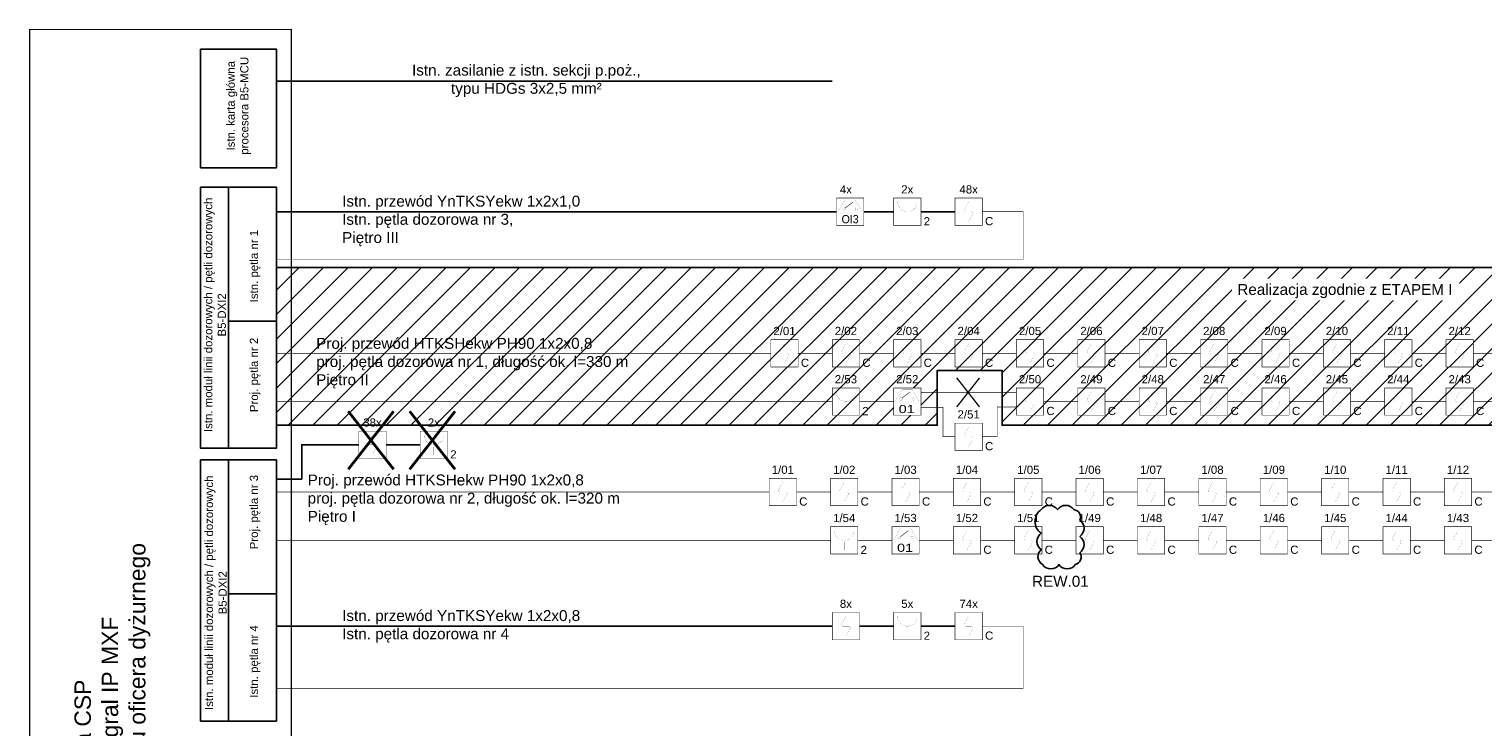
# Model space of a CAD drawing. Header units: millimetres. Extents: x 4005 to 9827, y 3530 to 6829.
# Tile 2 of 5: x 4005 to 6669, y 5543 to 6822. Entities that reach past the tile are written whole.
import ezdxf
from ezdxf.enums import TextEntityAlignment as Align

# ---------------------------------------------------------------- set-up
doc = ezdxf.new("R2010")
doc.units = ezdxf.units.MM
doc.set_wipeout_variables(frame=1)
for name, color, linetype in [('_IE_REW01', 30, 'Continuous'), ('_IE_SAP_elementy', 1, 'Continuous'), ('_IE_SSP istniejace', 251, 'Continuous'), ('_IE_YnTKSYewk 1x2x08', 240, 'Continuous'), ('_IT_YnTKSYewk 1x2x08', 240, 'Continuous'), ('POLON ALFA', 150, 'Continuous'), ('SAP_elementy', 1, 'Continuous'), ('SchSec_adres_wejscia', 4, 'Continuous')]:
    doc.layers.add(name, color=color, linetype=linetype)
doc.styles.add('ARIAL', font='txt')
doc.styles.get("Standard").update_dxf_attribs({"font": 'arial.ttf'})

# ---------------------------------------------------------------- blocks, each defined once
blk = doc.blocks.new('*U107')
blk.add_wipeout([(-12.5, -12.5), (-12.5, 12.5), (12.5, 12.5), (12.5, -12.5)])
at = {"const_width": 0.5}
blk.add_lwpolyline([(-12.5, -12.5), (-12.5, 12.5), (12.5, 12.5), (12.5, -12.5)], close=True, dxfattribs=at)
at = {"const_width": 0.1}
blk.add_lwpolyline([(0, 9), (-3.8, 2.2, 0.572988), (-2.5, 0), (2.5, 0, -0.572988), (3.8, -2.2), (0, -9)], format="xyb", dxfattribs=at)
at = {"insert": (15, -12.5), "char_height": 7.5, "attachment_point": 7}
blk.add_mtext_dynamic_manual_height_columns('\\pxql;{\\fArial|b0|i0|c238|p34;C}', width=19.244, gutter_width=10, heights=[0], dxfattribs=at)
blk = doc.blocks.new('*U161')
blk.add_wipeout([(-12.5, -12.5), (-12.5, 12.5), (12.5, 12.5), (12.5, -12.5)])
at = {"const_width": 0.5}
blk.add_lwpolyline([(-12.5, -12.5), (-12.5, 12.5), (12.5, 12.5), (12.5, -12.5)], close=True, dxfattribs=at)
at = {"const_width": 0.1}
blk.add_lwpolyline([(0, 9), (-3.8, 2.2, 0.572988), (-2.5, 0), (2.5, 0, -0.572988), (3.8, -2.2), (0, -9)], format="xyb", dxfattribs=at)
at = {"insert": (15, -12.5), "char_height": 7.5, "attachment_point": 7}
blk.add_mtext_dynamic_manual_height_columns('\\pxql;{\\fArial|b0|i0|c238|p34;C}', width=19.244, gutter_width=10, heights=[0], dxfattribs=at)
blk = doc.blocks.new('*U163')
blk.add_wipeout([(-12.5, -12.5), (-12.5, 12.5), (12.5, 12.5), (12.5, -12.5)])
at = {"const_width": 0.5}
blk.add_lwpolyline([(-12.5, -12.5), (-12.5, 12.5), (12.5, 12.5), (12.5, -12.5)], close=True, dxfattribs=at)
at = {"const_width": 0.1}
blk.add_lwpolyline([(0, 9), (-3.8, 2.2, 0.572988), (-2.5, 0), (2.5, 0, -0.572988), (3.8, -2.2), (0, -9)], format="xyb", dxfattribs=at)
at = {"insert": (15, -12.5), "char_height": 7.5, "attachment_point": 7}
blk.add_mtext_dynamic_manual_height_columns('\\pxql;{\\fArial|b0|i0|c238|p34;C}', width=19.244, gutter_width=10, heights=[0], dxfattribs=at)
blk = doc.blocks.new('*U165')
blk.add_wipeout([(-12.5, -12.5), (-12.5, 12.5), (12.5, 12.5), (12.5, -12.5)])
at = {"const_width": 0.5}
blk.add_lwpolyline([(-12.5, -12.5), (-12.5, 12.5), (12.5, 12.5), (12.5, -12.5)], close=True, dxfattribs=at)
at = {"const_width": 0.1}
blk.add_lwpolyline([(0, 9), (-3.8, 2.2, 0.572988), (-2.5, 0), (2.5, 0, -0.572988), (3.8, -2.2), (0, -9)], format="xyb", dxfattribs=at)
at = {"insert": (15, -12.5), "char_height": 7.5, "attachment_point": 7}
blk.add_mtext_dynamic_manual_height_columns('\\pxql;{\\fArial|b0|i0|c238|p34;C}', width=19.244, gutter_width=10, heights=[0], dxfattribs=at)
blk = doc.blocks.new('*U167')
blk.add_wipeout([(-12.5, -12.5), (-12.5, 12.5), (12.5, 12.5), (12.5, -12.5)])
at = {"const_width": 0.5}
blk.add_lwpolyline([(-12.5, -12.5), (-12.5, 12.5), (12.5, 12.5), (12.5, -12.5)], close=True, dxfattribs=at)
at = {"const_width": 0.1}
blk.add_lwpolyline([(0, 9), (-3.8, 2.2, 0.572988), (-2.5, 0), (2.5, 0, -0.572988), (3.8, -2.2), (0, -9)], format="xyb", dxfattribs=at)
at = {"insert": (15, -12.5), "char_height": 7.5, "attachment_point": 7}
blk.add_mtext_dynamic_manual_height_columns('\\pxql;{\\fArial|b0|i0|c238|p34;C}', width=19.244, gutter_width=10, heights=[0], dxfattribs=at)
blk = doc.blocks.new('*U169')
blk.add_wipeout([(-12.5, -12.5), (-12.5, 12.5), (12.5, 12.5), (12.5, -12.5)])
at = {"const_width": 0.5}
blk.add_lwpolyline([(-12.5, -12.5), (-12.5, 12.5), (12.5, 12.5), (12.5, -12.5)], close=True, dxfattribs=at)
at = {"const_width": 0.1}
blk.add_lwpolyline([(0, 9), (-3.8, 2.2, 0.572988), (-2.5, 0), (2.5, 0, -0.572988), (3.8, -2.2), (0, -9)], format="xyb", dxfattribs=at)
at = {"insert": (15, -12.5), "char_height": 7.5, "attachment_point": 7}
blk.add_mtext_dynamic_manual_height_columns('\\pxql;{\\fArial|b0|i0|c238|p34;C}', width=19.244, gutter_width=10, heights=[0], dxfattribs=at)
blk = doc.blocks.new('*U171')
blk.add_wipeout([(-12.5, -12.5), (-12.5, 12.5), (12.5, 12.5), (12.5, -12.5)])
at = {"const_width": 0.5}
blk.add_lwpolyline([(-12.5, -12.5), (-12.5, 12.5), (12.5, 12.5), (12.5, -12.5)], close=True, dxfattribs=at)
at = {"const_width": 0.1}
blk.add_lwpolyline([(0, 9), (-3.8, 2.2, 0.572988), (-2.5, 0), (2.5, 0, -0.572988), (3.8, -2.2), (0, -9)], format="xyb", dxfattribs=at)
at = {"insert": (15, -12.5), "char_height": 7.5, "attachment_point": 7}
blk.add_mtext_dynamic_manual_height_columns('\\pxql;{\\fArial|b0|i0|c238|p34;C}', width=19.244, gutter_width=10, heights=[0], dxfattribs=at)
blk = doc.blocks.new('*U173')
blk.add_wipeout([(-12.5, -12.5), (-12.5, 12.5), (12.5, 12.5), (12.5, -12.5)])
at = {"const_width": 0.5}
blk.add_lwpolyline([(-12.5, -12.5), (-12.5, 12.5), (12.5, 12.5), (12.5, -12.5)], close=True, dxfattribs=at)
at = {"const_width": 0.1}
blk.add_lwpolyline([(0, 9), (-3.8, 2.2, 0.572988), (-2.5, 0), (2.5, 0, -0.572988), (3.8, -2.2), (0, -9)], format="xyb", dxfattribs=at)
at = {"insert": (15, -12.5), "char_height": 7.5, "attachment_point": 7}
blk.add_mtext_dynamic_manual_height_columns('\\pxql;{\\fArial|b0|i0|c238|p34;C}', width=19.244, gutter_width=10, heights=[0], dxfattribs=at)
blk = doc.blocks.new('*U175')
blk.add_wipeout([(-12.5, -12.5), (-12.5, 12.5), (12.5, 12.5), (12.5, -12.5)])
at = {"const_width": 0.5}
blk.add_lwpolyline([(-12.5, -12.5), (-12.5, 12.5), (12.5, 12.5), (12.5, -12.5)], close=True, dxfattribs=at)
at = {"const_width": 0.1}
blk.add_lwpolyline([(0, 9), (-3.8, 2.2, 0.572988), (-2.5, 0), (2.5, 0, -0.572988), (3.8, -2.2), (0, -9)], format="xyb", dxfattribs=at)
at = {"insert": (15, -12.5), "char_height": 7.5, "attachment_point": 7}
blk.add_mtext_dynamic_manual_height_columns('\\pxql;{\\fArial|b0|i0|c238|p34;C}', width=19.244, gutter_width=10, heights=[0], dxfattribs=at)
blk = doc.blocks.new('*U177')
blk.add_wipeout([(-12.5, -12.5), (-12.5, 12.5), (12.5, 12.5), (12.5, -12.5)])
at = {"const_width": 0.5}
blk.add_lwpolyline([(-12.5, -12.5), (-12.5, 12.5), (12.5, 12.5), (12.5, -12.5)], close=True, dxfattribs=at)
at = {"const_width": 0.1}
blk.add_lwpolyline([(0, 9), (-3.8, 2.2, 0.572988), (-2.5, 0), (2.5, 0, -0.572988), (3.8, -2.2), (0, -9)], format="xyb", dxfattribs=at)
at = {"insert": (15, -12.5), "char_height": 7.5, "attachment_point": 7}
blk.add_mtext_dynamic_manual_height_columns('\\pxql;{\\fArial|b0|i0|c238|p34;C}', width=19.244, gutter_width=10, heights=[0], dxfattribs=at)
blk = doc.blocks.new('*U182')
blk.add_wipeout([(-25, -25), (-25, 25), (25, 25), (25, -25)])
at = {"const_width": 1}
blk.add_lwpolyline([(-25, -25), (-25, 25), (25, 25), (25, -25)], close=True, dxfattribs=at)
at = {"const_width": 0.2}
blk.add_lwpolyline([(-18, 18), (-18, 18, 0.414214), (0, 0), (0, 0), (0, -18), (0, 0), (0, 0, 0.414214), (18, 18), (18, 18)], format="xyb", dxfattribs=at)
at = {"insert": (30, -25), "char_height": 15, "attachment_point": 7}
blk.add_mtext_dynamic_manual_height_columns('\\pxql;2', width=19.244, gutter_width=10, heights=[0], dxfattribs=at)
at = {"layer": 'SchSec_adres_wejscia', "flags": 8}
blk.add_attdef('WEJ_1', text='', height=16, dxfattribs=at).set_placement((0, 29), align=Align.CENTER)
blk = doc.blocks.new('*U179')
at = {"color": 6}
blk.add_wipeout([(-25, -25), (-25, 25), (25, 25), (25, -25)], dxfattribs=at)
for points, const_width in [([(-25, -25), (-25, 25), (25, 25), (25, -25)], 1), ([(-22, 0), (-9.3, 22), (9.3, 22), (22, 0)], 0.22)]:
    blk.add_lwpolyline(points, close=True, dxfattribs=dict(at, const_width=const_width))
at = {"color": 6, "const_width": 0.2}
for points in [[(-14.2, 5), (-14.2, 5, -0.414214), (-11.7, 7.5), (-11.7, 7.5, -0.414214), (-9.2, 5), (-9.2, 5, -0.414214), (-11.7, 2.5), (-11.7, 2.5, -0.414214)], [(14.2, 5), (14.2, 5, 0.414214), (11.7, 7.5), (11.7, 7.5, 0.414214), (9.2, 5), (9.2, 5, 0.414214), (11.7, 2.5), (11.7, 2.5, 0.414214)]]:
    blk.add_lwpolyline(points, format="xyb", close=True, dxfattribs=at)
at = {"color": 6, "const_width": 1}
blk.add_lwpolyline([(-9.7, 6.5), (5.1, 17.5)], dxfattribs=at)
at = {"color": 6, "style": 'ARIAL', "width": 1.258108}
blk.add_text('01', height=15, dxfattribs=at).set_placement((-15.6, -21.2), (13.7, -21.2), align=Align.FIT)

msp = doc.modelspace()

# ---------------------------------------------------------------- linework, layer by layer
at = {"color": 1, "const_width": 2.5}
for points in [[(5704.9, 6182.9), (5746.6, 6129.7)], [(5746.6, 6182.9), (5704.9, 6129.7)]]:
    msp.add_lwpolyline(points, dxfattribs=at)
at = {"layer": '_IE_SSP istniejace'}
for p, q in [((5484.5, 6487.5), (4458, 6487.5)), ((5476.7, 5727.8), (4458, 5727.8))]:
    msp.add_line(p, q, dxfattribs=at)
at = {"layer": '_IE_SSP istniejace', "const_width": 2}
msp.add_lwpolyline([(4485.2, 6821.3), (4005.6, 6821.3), (4005.6, 3888.8), (4485.2, 3888.8)], close=True, dxfattribs=at)
at = {"layer": '_IE_SSP istniejace'}
for points in [[(4318.9, 6785.6), (4458, 6785.6), (4458, 6568), (4318.9, 6568)], [(4318.9, 6532.3), (4458, 6532.3), (4458, 6053.8), (4318.9, 6053.8)], [(4318.9, 6032.4), (4458, 6032.4), (4458, 5553.8), (4318.9, 5553.8)]]:
    msp.add_lwpolyline(points, close=True, dxfattribs=at)
for points in [[(4458, 6726.8), (4458, 6726.8), (5476.7, 6726.8)], [(4370.4, 6053.8), (4370.4, 6532.3)], [(4370.4, 6286.9), (4458, 6286.9)], [(4370.4, 5553.8), (4370.4, 6032.4)], [(4370.4, 5786.9), (4458, 5786.9)], [(4370.4, 5553.8), (4458, 5553.8)]]:
    msp.add_lwpolyline(points, dxfattribs=at)
at = {"layer": '_IE_SSP istniejace', "const_width": 1}
for points in [[(5364.2, 6227.9), (4458, 6227.9)], [(5476.7, 6139.5), (4458, 6139.5)]]:
    msp.add_lwpolyline(points, dxfattribs=at)
at = {"layer": '_IT_YnTKSYewk 1x2x08', "const_width": 1}
for points in [[(5751.7, 6156.3), (5639.2, 6156.3)], [(5361.1, 5973.6), (4458, 5973.6)], [(5473.6, 5885.2), (4458, 5885.2)], [(5698.6, 5885.2), (5636.1, 5885.2)]]:
    msp.add_lwpolyline(points, dxfattribs=at)

# ---------------------------------------------------------------- texts
at = {"layer": '_IE_REW01', "insert": (5842.8, 5820.1), "char_height": 20, "width": 190.597, "attachment_point": 1}
msp.add_mtext('REW.01', dxfattribs=at)
at = {"layer": '_IE_SAP_elementy', "insert": (4409.2, 5737.4), "char_height": 15, "width": 393.492, "attachment_point": 1, "rotation": 90}
msp.add_mtext('\\pxi8.75591;Proj. pętla nr 3', dxfattribs=at)
at = {"layer": '_IE_SSP istniejace', "char_height": 15, "attachment_point": 1, "rotation": 90}
for s, insert, width in [('\\pxqc;Istn. karta główna \\Pprocesora B5-MCU', (4366.6, 6564), 235.414), ('\\pxi8.75591;Istn. pętla nr 1', (4409.2, 6190.1), 432.242), ('\\pxi8.664505;Proj. pętla nr 2', (4409.2, 5990.2), 393.492), ('\\pxi8.664505;Istn. pętla nr 4', (4409.2, 5466.7), 393.492)]:
    msp.add_mtext(s, dxfattribs=dict(at, insert=insert, width=width))
at = {"layer": '_IE_SSP istniejace', "attachment_point": 1}
for s, insert, char_height, width in [('\\pxqc;Istn. zasilanie z istn. sekcji p.poż.,\\Ptypu HDGs 3x2,5 mm²', (4555.5, 6757), 20, 721.116), ('\\pxqc;4x', (5476.7, 6535.9), 15, 50), ('\\pxqc;2x', (5589.2, 6535.9), 15, 50), ('\\pxqc;48x', (5701.7, 6535.9), 15, 50), ('Istn. przewód YnTKSYekw 1x2x1,0\\PIstn. pętla dozorowa nr 3,\\PPiętro III', (4578.4, 6516.9), 20, 665.218), ('Proj. przewód HTKSHekw PH90 1x2x0,8\\Pproj. pętla dozorowa nr 1, długość ok. l=330 m\\PPiętro II', (4530.8, 6256.2), 20, 665.218), ('\\pxqc;38x', (4609, 6108.6), 15, 50), ('\\pxqc;2x', (4721.5, 6108.6), 15, 50), ('Istn. przewód YnTKSYekw 1x2x0,8\\PIstn. pętla dozorowa nr 4', (4578.4, 5757.2), 20, 665.218), ('\\pxqc;8x', (5476.7, 5776.3), 15, 50), ('\\pxqc;5x', (5589.2, 5776.3), 15, 50), ('\\pxqc;74x', (5701.7, 5776.3), 15, 50)]:
    msp.add_mtext(s, dxfattribs=dict(at, insert=insert, char_height=char_height, width=width))
at = {"layer": '_IE_SSP istniejace', "attachment_point": 1, "rotation": 90}
for s, width, gutter_width, heights, insert, char_height in [('\\pxqc;Istn. moduł linii dozorowych / pętli dozorowych B5-DXI2', 432.242, 15, [0], (4325.4, 6082.3), 15), ('\\pxqc;Istn. moduł linii dozorowych / pętli dozorowych\\PB5-DXI2', 432.242, 15, [0], (4326.8, 5572.9), 15), ('\\pxqc;Istniejąca centrala CSP\\P{\\fHelvetica|b0|i0|c238|p32; Schrack – Seconet Integral IP MXF\\H1.128205x;\\P}zlokalizowana w pomieszczeniu oficera dyżurnego', 2818.442, 12.5, [257.8], (4087.8, 4002.8), 30)]:
    msp.add_mtext_dynamic_manual_height_columns(s, width=width, gutter_width=gutter_width, heights=heights, dxfattribs=dict(at, insert=insert, char_height=char_height))
at = {"layer": '_IE_SSP istniejace', "color": 30, "char_height": 15, "width": 50, "attachment_point": 1}
for s, insert in [('\\pxqc;2/01', (5364.2, 6276.4)), ('\\pxqc;2/02', (5476.7, 6276.4)), ('\\pxqc;2/03', (5589.2, 6276.4)), ('\\pxqc;2/04', (5701.7, 6276.4)), ('\\pxqc;2/05', (5814.2, 6276.4)), ('\\pxqc;2/06', (5926.7, 6276.4)), ('\\pxqc;2/07', (6039.2, 6276.4)), ('\\pxqc;2/08', (6151.7, 6276.4)), ('\\pxqc;2/09', (6264.2, 6276.4)), ('\\pxqc;2/10', (6376.7, 6276.4)), ('\\pxqc;2/11', (6489.2, 6276.4)), ('\\pxqc;2/12', (6601.7, 6276.4)), ('\\pxqc;2/51', (5701.7, 6123.5))]:
    msp.add_mtext(s, dxfattribs=dict(at, insert=insert))
at = {"layer": '_IE_YnTKSYewk 1x2x08', "insert": (4515.2, 6005.8), "char_height": 20, "width": 665.218, "attachment_point": 1}
msp.add_mtext('Proj. przewód HTKSHekw PH90 1x2x0,8\\Pproj. pętla dozorowa nr 2, długość ok. l=320 m\\PPiętro I', dxfattribs=at)
at = {"layer": 'POLON ALFA', "color": 30, "char_height": 15, "width": 50, "attachment_point": 1}
for s, insert in [('\\pxqc;1/01', (5361.1, 6022)), ('\\pxqc;1/02', (5473.6, 6022)), ('\\pxqc;1/03', (5586.1, 6022)), ('\\pxqc;1/04', (5698.6, 6022)), ('\\pxqc;1/05', (5811.1, 6022)), ('\\pxqc;1/06', (5923.6, 6022)), ('\\pxqc;1/07', (6036.1, 6022)), ('\\pxqc;1/08', (6148.6, 6022)), ('\\pxqc;1/09', (6261.1, 6022)), ('\\pxqc;1/10', (6373.6, 6022)), ('\\pxqc;1/11', (6486.1, 6022)), ('\\pxqc;1/12', (6598.6, 6022))]:
    msp.add_mtext(s, dxfattribs=dict(at, insert=insert))

# ---------------------------------------------------------------- next in the draw order: block references
at = {"layer": '_IE_SAP_elementy', "xscale": 2, "yscale": 2, "zscale": 2}
for name, p in [('*U177', (5726.7, 6075)), ('*U107', (5386.1, 5973.6))]:
    msp.add_blockref(name, p, dxfattribs=at)
at = {"layer": '_IE_SAP_elementy', "color": 6}
msp.add_blockref('*U179', (5611.1, 5885.2), dxfattribs=at)
at = {"layer": '_IE_SSP istniejace', "xscale": 2, "yscale": 2, "zscale": 2}
msp.add_blockref('*U107', (5389.2, 6227.9), dxfattribs=at)
at = {"layer": '_IE_SSP istniejace'}
msp.add_blockref('*U182', (5501.7, 6139.5), dxfattribs=at)
at = {"layer": 'SAP_elementy'}
msp.add_blockref('*U182', (5498.6, 5885.2), dxfattribs=at)

# ---------------------------------------------------------------- next in the draw order: wipeouts: each hides what was drawn before it
for points in [[(5701.7, 6462.5), (5701.7, 6512.5), (5751.7, 6512.5), (5751.7, 6462.5)], [(4721.5, 6035.2), (4721.5, 6085.2), (4771.5, 6085.2), (4771.5, 6035.2)], [(5701.7, 5702.8), (5701.7, 5752.8), (5751.7, 5752.8), (5751.7, 5702.8)]]:
    msp.add_wipeout(points).dxf.layer = '_IE_SSP istniejace'

# ---------------------------------------------------------------- next in the draw order: linework, layer by layer
at = {"color": 1, "const_width": 5}
for points in [[(4702.1, 6121.7), (4785.3, 6015.3)], [(4785.3, 6121.7), (4702.1, 6015.3)]]:
    msp.add_lwpolyline(points, dxfattribs=at)
at = {"layer": '_IE_SSP istniejace'}
for p, q in [((5701.7, 6487.5), (5639.2, 6487.5)), ((4721.5, 6060.2), (4659, 6060.2)), ((5701.7, 5727.8), (5639.2, 5727.8))]:
    msp.add_line(p, q, dxfattribs=at)
at = {"layer": '_IE_SSP istniejace', "const_width": 1}
for points in [[(5701.7, 6462.5), (5701.7, 6512.5), (5751.7, 6512.5), (5751.7, 6462.5)], [(4721.5, 6035.2), (4721.5, 6085.2), (4771.5, 6085.2), (4771.5, 6035.2)], [(5701.7, 5702.8), (5701.7, 5752.8), (5751.7, 5752.8), (5751.7, 5702.8)]]:
    msp.add_lwpolyline(points, close=True, dxfattribs=at)
at = {"layer": '_IE_SSP istniejace', "const_width": 0.2}
for points in [[(5726.7, 6505.5), (5719.1, 6492, 0.572988), (5721.7, 6487.5), (5731.6, 6487.5, -0.572988), (5734.2, 6483), (5726.7, 6469.5)], [(4728.5, 6078.2), (4728.5, 6078.2, 0.414214), (4746.5, 6060.2), (4746.5, 6060.2), (4746.5, 6042.2), (4746.5, 6060.2), (4746.5, 6060.2, 0.414214), (4764.5, 6078.2), (4764.5, 6078.2)], [(5726.7, 5745.8), (5719.1, 5732.3, 0.572988), (5721.7, 5727.8), (5731.6, 5727.8, -0.572988), (5734.2, 5723.4), (5726.7, 5709.8)]]:
    msp.add_lwpolyline(points, format="xyb", dxfattribs=at)
at = {"layer": '_IE_SSP istniejace', "const_width": 1}
for points in [[(5476.7, 6227.9), (5414.2, 6227.9)], [(5589.2, 6139.5), (5526.7, 6139.5)]]:
    msp.add_lwpolyline(points, dxfattribs=at)
at = {"layer": '_IT_YnTKSYewk 1x2x08', "const_width": 1}
for points in [[(5473.6, 5973.6), (5411.1, 5973.6)], [(5586.1, 5885.2), (5523.6, 5885.2)]]:
    msp.add_lwpolyline(points, dxfattribs=at)

# ---------------------------------------------------------------- next in the draw order: texts
at = {"layer": '_IE_SSP istniejace', "char_height": 15, "attachment_point": 7}
for s, insert in [('\\pxql;{\\fArial|b0|i0|c238|p34;C}', (5756.7, 6462.5)), ('\\pxql;2', (4776.5, 6035.2)), ('\\pxql;{\\fArial|b0|i0|c238|p34;C}', (5756.7, 5702.8))]:
    msp.add_mtext_dynamic_manual_height_columns(s, width=19.244, gutter_width=10, heights=[0], dxfattribs=dict(at, insert=insert))

# ---------------------------------------------------------------- next in the draw order: block references
at = {"layer": '_IE_SAP_elementy', "xscale": 2, "yscale": 2, "zscale": 2}
msp.add_blockref('*U107', (5498.6, 5973.6), dxfattribs=at)
at = {"layer": '_IE_SSP istniejace', "xscale": 2, "yscale": 2, "zscale": 2}
msp.add_blockref('*U107', (5501.7, 6227.9), dxfattribs=at)

# ---------------------------------------------------------------- next in the draw order: wipeouts: each hides what was drawn before it
for points in [[(5589.2, 6462.5), (5589.2, 6512.5), (5639.2, 6512.5), (5639.2, 6462.5)], [(4609, 6035.2), (4609, 6085.2), (4659, 6085.2), (4659, 6035.2)], [(5589.2, 5702.8), (5589.2, 5752.8), (5639.2, 5752.8), (5639.2, 5702.8)]]:
    msp.add_wipeout(points).dxf.layer = '_IE_SSP istniejace'

# ---------------------------------------------------------------- next in the draw order: linework, layer by layer
at = {"color": 1, "const_width": 5}
for points in [[(4589.6, 6121.7), (4672.8, 6015.3)], [(4672.8, 6121.7), (4589.6, 6015.3)]]:
    msp.add_lwpolyline(points, dxfattribs=at)
at = {"layer": '_IE_SSP istniejace'}
for p, q in [((5589.2, 6487.5), (5526.7, 6487.5)), ((5589.2, 5727.8), (5526.7, 5727.8))]:
    msp.add_line(p, q, dxfattribs=at)
at = {"layer": '_IE_SSP istniejace', "const_width": 1}
for points in [[(5589.2, 6462.5), (5589.2, 6512.5), (5639.2, 6512.5), (5639.2, 6462.5)], [(4609, 6035.2), (4609, 6085.2), (4659, 6085.2), (4659, 6035.2)], [(5589.2, 5702.8), (5589.2, 5752.8), (5639.2, 5752.8), (5639.2, 5702.8)]]:
    msp.add_lwpolyline(points, close=True, dxfattribs=at)
at = {"layer": '_IE_SSP istniejace', "const_width": 0.2}
for points in [[(5596.2, 6505.5), (5596.2, 6505.5, 0.414214), (5614.2, 6487.5), (5614.2, 6487.5), (5614.2, 6469.5), (5614.2, 6487.5), (5614.2, 6487.5, 0.414214), (5632.2, 6505.5), (5632.2, 6505.5)], [(4634, 6078.2), (4626.4, 6064.6, 0.572988), (4629, 6060.2), (4638.9, 6060.2, -0.572988), (4641.6, 6055.7), (4634, 6042.2)], [(5596.2, 5745.8), (5596.2, 5745.8, 0.414214), (5614.2, 5727.8), (5614.2, 5727.8), (5614.2, 5709.8), (5614.2, 5727.8), (5614.2, 5727.8, 0.414214), (5632.2, 5745.8), (5632.2, 5745.8)]]:
    msp.add_lwpolyline(points, format="xyb", dxfattribs=at)
at = {"layer": '_IE_SSP istniejace', "const_width": 1}
for points in [[(5751.7, 6487.5), (5826.7, 6487.5), (5826.7, 6400), (4458, 6400)], [(5589.2, 6227.9), (5526.7, 6227.9)], [(5751.7, 5727.8), (5826.7, 5727.8), (5826.7, 5613.7), (4458, 5613.7)]]:
    msp.add_lwpolyline(points, dxfattribs=at)
at = {"layer": '_IE_SSP istniejace'}
msp.add_lwpolyline([(4609, 6060.2), (4504.3, 6060.2), (4504.3, 5997.5), (4458, 5997.5)], dxfattribs=at)
at = {"layer": '_IT_YnTKSYewk 1x2x08', "const_width": 1}
msp.add_lwpolyline([(5586.1, 5973.6), (5523.6, 5973.6)], dxfattribs=at)

# ---------------------------------------------------------------- next in the draw order: texts
at = {"layer": '_IE_SSP istniejace', "char_height": 15, "attachment_point": 7}
for insert in [(5644.2, 6462.5), (5644.2, 5702.8)]:
    msp.add_mtext_dynamic_manual_height_columns('\\pxql;2', width=19.244, gutter_width=10, heights=[0], dxfattribs=dict(at, insert=insert))
at = {"layer": '_IE_SSP istniejace', "color": 30, "insert": (5476.7, 6187.9), "char_height": 15, "width": 50, "attachment_point": 1}
msp.add_mtext('\\pxqc;2/53', dxfattribs=at)
at = {"layer": 'POLON ALFA', "color": 30, "insert": (5473.6, 5933.6), "char_height": 15, "width": 50, "attachment_point": 1}
msp.add_mtext('\\pxqc;1/54', dxfattribs=at)

# ---------------------------------------------------------------- next in the draw order: block references
at = {"layer": '_IE_SAP_elementy', "xscale": 2, "yscale": 2, "zscale": 2}
msp.add_blockref('*U107', (5611.1, 5973.6), dxfattribs=at)
at = {"layer": '_IE_SSP istniejace', "xscale": 2, "yscale": 2, "zscale": 2}
msp.add_blockref('*U107', (5614.2, 6227.9), dxfattribs=at)

# ---------------------------------------------------------------- next in the draw order: wipeouts: each hides what was drawn before it
for points in [[(5484.5, 6462.5), (5484.5, 6512.5), (5534.5, 6512.5), (5534.5, 6462.5)], [(5476.7, 5702.8), (5476.7, 5752.8), (5526.7, 5752.8), (5526.7, 5702.8)]]:
    msp.add_wipeout(points).dxf.layer = '_IE_SSP istniejace'

# ---------------------------------------------------------------- next in the draw order: linework, layer by layer
at = {"layer": '_IE_SSP istniejace'}
for points, const_width in [([(5484.5, 6462.5), (5484.5, 6512.5), (5534.5, 6512.5), (5534.5, 6462.5)], 1), ([(5487.5, 6487.5), (5500.2, 6509.5), (5518.8, 6509.5), (5531.5, 6487.5)], 0.22), ([(5476.7, 5702.8), (5476.7, 5752.8), (5526.7, 5752.8), (5526.7, 5702.8)], 1)]:
    msp.add_lwpolyline(points, close=True, dxfattribs=dict(at, const_width=const_width))
at = {"layer": '_IE_SSP istniejace', "const_width": 1}
for points in [[(5499.8, 6494), (5514.6, 6505)], [(5701.7, 6227.9), (5639.2, 6227.9)]]:
    msp.add_lwpolyline(points, dxfattribs=at)
at = {"layer": '_IE_SSP istniejace', "const_width": 0.2}
for points in [[(5495.3, 6492.5), (5495.3, 6492.5, -0.414214), (5497.8, 6495), (5497.8, 6495, -0.414214), (5500.3, 6492.5), (5500.3, 6492.5, -0.414214), (5497.8, 6490), (5497.8, 6490, -0.414214)], [(5523.7, 6492.5), (5523.7, 6492.5, 0.414214), (5521.2, 6495), (5521.2, 6495, 0.414214), (5518.7, 6492.5), (5518.7, 6492.5, 0.414214), (5521.2, 6490), (5521.2, 6490, 0.414214)]]:
    msp.add_lwpolyline(points, format="xyb", close=True, dxfattribs=at)
msp.add_lwpolyline([(5501.7, 5745.8), (5494.1, 5732.3, 0.572988), (5496.7, 5727.8), (5506.6, 5727.8, -0.572988), (5509.2, 5723.4), (5501.7, 5709.8)], format="xyb", dxfattribs=at)
at = {"layer": '_IT_YnTKSYewk 1x2x08', "const_width": 1}
msp.add_lwpolyline([(5698.6, 5973.6), (5636.1, 5973.6)], dxfattribs=at)

# ---------------------------------------------------------------- next in the draw order: texts
at = {"layer": '_IE_SSP istniejace', "style": 'ARIAL', "width": 0.926655}
msp.add_text('OI3', height=15, dxfattribs=at).set_placement((5493.8, 6466.3), (5525.1, 6466.3), align=Align.FIT)
at = {"layer": '_IE_SSP istniejace', "color": 30, "insert": (5589.2, 6187.9), "char_height": 15, "width": 50, "attachment_point": 1}
msp.add_mtext('\\pxqc;2/52', dxfattribs=at)
at = {"layer": 'POLON ALFA', "color": 30, "insert": (5586.1, 5933.6), "char_height": 15, "width": 50, "attachment_point": 1}
msp.add_mtext('\\pxqc;1/53', dxfattribs=at)

# ---------------------------------------------------------------- next in the draw order: block references
at = {"layer": '_IE_SAP_elementy', "xscale": 2, "yscale": 2, "zscale": 2}
msp.add_blockref('*U107', (5723.6, 5973.6), dxfattribs=at)
at = {"layer": '_IE_SSP istniejace', "xscale": 2, "yscale": 2, "zscale": 2}
msp.add_blockref('*U107', (5726.7, 6227.9), dxfattribs=at)

# ---------------------------------------------------------------- next in the draw order: linework, layer by layer
at = {"layer": '_IE_SSP istniejace', "const_width": 1}
msp.add_lwpolyline([(5814.2, 6227.9), (5751.7, 6227.9)], dxfattribs=at)
at = {"layer": '_IT_YnTKSYewk 1x2x08', "const_width": 1}
msp.add_lwpolyline([(5811.1, 5973.6), (5748.6, 5973.6)], dxfattribs=at)

# ---------------------------------------------------------------- next in the draw order: texts
at = {"layer": 'POLON ALFA', "color": 30, "insert": (5698.6, 5933.6), "char_height": 15, "width": 50, "attachment_point": 1}
msp.add_mtext('\\pxqc;1/52', dxfattribs=at)

# ---------------------------------------------------------------- next in the draw order: block references
at = {"layer": '_IE_SAP_elementy', "xscale": 2, "yscale": 2, "zscale": 2}
for name, p in [('*U107', (5836.1, 5973.6)), ('*U177', (5723.6, 5885.2))]:
    msp.add_blockref(name, p, dxfattribs=at)
at = {"layer": '_IE_SSP istniejace', "xscale": 2, "yscale": 2, "zscale": 2}
msp.add_blockref('*U107', (5839.2, 6227.9), dxfattribs=at)

# ---------------------------------------------------------------- next in the draw order: linework, layer by layer
at = {"layer": '_IE_SSP istniejace', "const_width": 1}
msp.add_lwpolyline([(5926.7, 6227.9), (5864.2, 6227.9)], dxfattribs=at)
at = {"layer": '_IT_YnTKSYewk 1x2x08', "const_width": 1}
msp.add_lwpolyline([(5923.6, 5973.6), (5861.1, 5973.6)], dxfattribs=at)

# ---------------------------------------------------------------- next in the draw order: texts
at = {"layer": '_IE_SSP istniejace', "color": 30, "insert": (5814.2, 6187.9), "char_height": 15, "width": 50, "attachment_point": 1}
msp.add_mtext('\\pxqc;2/50', dxfattribs=at)
at = {"layer": 'POLON ALFA', "color": 30, "insert": (5811.1, 5933.6), "char_height": 15, "width": 50, "attachment_point": 1}
msp.add_mtext('\\pxqc;1/51', dxfattribs=at)

# ---------------------------------------------------------------- next in the draw order: block references
at = {"layer": '_IE_SAP_elementy', "xscale": 2, "yscale": 2, "zscale": 2}
msp.add_blockref('*U107', (5948.6, 5973.6), dxfattribs=at)
at = {"layer": '_IE_SSP istniejace', "xscale": 2, "yscale": 2, "zscale": 2}
for name, p in [('*U107', (5951.7, 6227.9)), ('*U175', (5839.2, 6139.5))]:
    msp.add_blockref(name, p, dxfattribs=at)

# ---------------------------------------------------------------- next in the draw order: linework, layer by layer
at = {"layer": '_IE_SSP istniejace', "const_width": 1}
msp.add_lwpolyline([(6039.2, 6227.9), (5976.7, 6227.9)], dxfattribs=at)
at = {"layer": '_IT_YnTKSYewk 1x2x08', "const_width": 1}
for points in [[(5814.2, 6156.3), (5751.7, 6156.3)], [(5751.7, 6075), (5778.9, 6075), (5778.9, 6129.7), (5814.2, 6129.7)], [(6036.1, 5973.6), (5973.6, 5973.6)]]:
    msp.add_lwpolyline(points, dxfattribs=at)

# ---------------------------------------------------------------- next in the draw order: texts
at = {"layer": '_IE_SSP istniejace', "color": 30, "insert": (5926.7, 6187.9), "char_height": 15, "width": 50, "attachment_point": 1}
msp.add_mtext('\\pxqc;2/49', dxfattribs=at)
at = {"layer": 'POLON ALFA', "color": 30, "insert": (5923.6, 5933.6), "char_height": 15, "width": 50, "attachment_point": 1}
msp.add_mtext('\\pxqc;1/49', dxfattribs=at)

# ---------------------------------------------------------------- next in the draw order: block references
at = {"layer": '_IE_SAP_elementy', "xscale": 2, "yscale": 2, "zscale": 2}
for name, p in [('*U107', (6061.1, 5973.6)), ('*U173', (5948.6, 5885.2))]:
    msp.add_blockref(name, p, dxfattribs=at)
at = {"layer": '_IE_SSP istniejace', "xscale": 2, "yscale": 2, "zscale": 2}
for name, p in [('*U107', (6064.2, 6227.9)), ('*U173', (5951.7, 6139.5))]:
    msp.add_blockref(name, p, dxfattribs=at)

# ---------------------------------------------------------------- next in the draw order: linework, layer by layer
at = {"layer": '_IE_SSP istniejace', "const_width": 1}
for points in [[(6151.7, 6227.9), (6089.2, 6227.9)], [(5926.7, 6139.5), (5864.2, 6139.5)]]:
    msp.add_lwpolyline(points, dxfattribs=at)
at = {"layer": '_IT_YnTKSYewk 1x2x08', "const_width": 1}
for points in [[(6148.6, 5973.6), (6086.1, 5973.6)], [(5923.6, 5885.2), (5861.1, 5885.2)]]:
    msp.add_lwpolyline(points, dxfattribs=at)

# ---------------------------------------------------------------- next in the draw order: texts
at = {"layer": '_IE_SSP istniejace', "color": 30, "insert": (6039.2, 6187.9), "char_height": 15, "width": 50, "attachment_point": 1}
msp.add_mtext('\\pxqc;2/48', dxfattribs=at)
at = {"layer": 'POLON ALFA', "color": 30, "insert": (6036.1, 5933.6), "char_height": 15, "width": 50, "attachment_point": 1}
msp.add_mtext('\\pxqc;1/48', dxfattribs=at)

# ---------------------------------------------------------------- next in the draw order: block references
at = {"layer": '_IE_SAP_elementy', "xscale": 2, "yscale": 2, "zscale": 2}
for name, p in [('*U107', (6173.6, 5973.6)), ('*U177', (5836.1, 5885.2)), ('*U171', (6061.1, 5885.2))]:
    msp.add_blockref(name, p, dxfattribs=at)
at = {"layer": '_IE_SSP istniejace', "xscale": 2, "yscale": 2, "zscale": 2}
for name, p in [('*U107', (6176.7, 6227.9)), ('*U171', (6064.2, 6139.5))]:
    msp.add_blockref(name, p, dxfattribs=at)

# ---------------------------------------------------------------- next in the draw order: linework, layer by layer
at = {"layer": '_IE_REW01'}
msp.add_lwpolyline([(5859.6, 5941.4, -0.5206), (5889.6, 5941.4, -0.5206), (5919.6, 5941.4, -0.5206), (5930.5, 5922.3, -0.5206), (5930.5, 5892.3, -0.5206), (5930.5, 5862.3, -0.5206), (5922.2, 5840.7, -0.5206), (5892.2, 5840.7, -0.5206), (5862.2, 5840.7, -0.5206), (5859.6, 5868.1, -0.5206), (5859.6, 5898.1, -0.5206), (5859.6, 5941.4, -0.5206)], format="xyb", close=True, dxfattribs=at)
at = {"layer": '_IE_SSP istniejace', "const_width": 1}
for points in [[(6264.2, 6227.9), (6201.7, 6227.9)], [(6039.2, 6139.5), (5976.7, 6139.5)]]:
    msp.add_lwpolyline(points, dxfattribs=at)
at = {"layer": '_IT_YnTKSYewk 1x2x08', "const_width": 1}
for points in [[(6261.1, 5973.6), (6198.6, 5973.6)], [(5811.1, 5885.2), (5748.6, 5885.2)], [(6036.1, 5885.2), (5973.6, 5885.2)]]:
    msp.add_lwpolyline(points, dxfattribs=at)

# ---------------------------------------------------------------- next in the draw order: texts
at = {"layer": '_IE_SSP istniejace', "color": 30, "insert": (6151.7, 6187.9), "char_height": 15, "width": 50, "attachment_point": 1}
msp.add_mtext('\\pxqc;2/47', dxfattribs=at)
at = {"layer": 'POLON ALFA', "color": 30, "insert": (6148.6, 5933.6), "char_height": 15, "width": 50, "attachment_point": 1}
msp.add_mtext('\\pxqc;1/47', dxfattribs=at)

# ---------------------------------------------------------------- next in the draw order: block references
at = {"layer": '_IE_SAP_elementy', "xscale": 2, "yscale": 2, "zscale": 2}
for name, p in [('*U107', (6286.1, 5973.6)), ('*U169', (6173.6, 5885.2))]:
    msp.add_blockref(name, p, dxfattribs=at)
at = {"layer": '_IE_SSP istniejace', "xscale": 2, "yscale": 2, "zscale": 2}
for name, p in [('*U107', (6289.2, 6227.9)), ('*U169', (6176.7, 6139.5))]:
    msp.add_blockref(name, p, dxfattribs=at)

# ---------------------------------------------------------------- next in the draw order: linework, layer by layer
at = {"layer": '_IE_SSP istniejace', "const_width": 1}
for points in [[(6376.7, 6227.9), (6314.2, 6227.9)], [(6151.7, 6139.5), (6089.2, 6139.5)]]:
    msp.add_lwpolyline(points, dxfattribs=at)
at = {"layer": '_IT_YnTKSYewk 1x2x08', "const_width": 1}
for points in [[(6373.6, 5973.6), (6311.1, 5973.6)], [(6148.6, 5885.2), (6086.1, 5885.2)]]:
    msp.add_lwpolyline(points, dxfattribs=at)

# ---------------------------------------------------------------- next in the draw order: texts
at = {"layer": '_IE_SSP istniejace', "color": 30, "insert": (6264.2, 6187.9), "char_height": 15, "width": 50, "attachment_point": 1}
msp.add_mtext('\\pxqc;2/46', dxfattribs=at)
at = {"layer": 'POLON ALFA', "color": 30, "insert": (6261.1, 5933.6), "char_height": 15, "width": 50, "attachment_point": 1}
msp.add_mtext('\\pxqc;1/46', dxfattribs=at)

# ---------------------------------------------------------------- next in the draw order: block references
at = {"layer": '_IE_SAP_elementy', "xscale": 2, "yscale": 2, "zscale": 2}
for name, p in [('*U107', (6398.6, 5973.6)), ('*U167', (6286.1, 5885.2))]:
    msp.add_blockref(name, p, dxfattribs=at)
at = {"layer": '_IE_SSP istniejace', "xscale": 2, "yscale": 2, "zscale": 2}
for name, p in [('*U107', (6401.7, 6227.9)), ('*U167', (6289.2, 6139.5))]:
    msp.add_blockref(name, p, dxfattribs=at)

# ---------------------------------------------------------------- next in the draw order: linework, layer by layer
at = {"layer": '_IE_SSP istniejace', "const_width": 1}
for points in [[(6489.2, 6227.9), (6426.7, 6227.9)], [(6264.2, 6139.5), (6201.7, 6139.5)]]:
    msp.add_lwpolyline(points, dxfattribs=at)
at = {"layer": '_IT_YnTKSYewk 1x2x08', "const_width": 1}
for points in [[(6486.1, 5973.6), (6423.6, 5973.6)], [(6261.1, 5885.2), (6198.6, 5885.2)]]:
    msp.add_lwpolyline(points, dxfattribs=at)

# ---------------------------------------------------------------- next in the draw order: texts
at = {"layer": '_IE_SSP istniejace', "color": 30, "insert": (6376.7, 6187.9), "char_height": 15, "width": 50, "attachment_point": 1}
msp.add_mtext('\\pxqc;2/45', dxfattribs=at)
at = {"layer": 'POLON ALFA', "color": 30, "insert": (6373.6, 5933.6), "char_height": 15, "width": 50, "attachment_point": 1}
msp.add_mtext('\\pxqc;1/45', dxfattribs=at)

# ---------------------------------------------------------------- next in the draw order: block references
at = {"layer": '_IE_SAP_elementy', "xscale": 2, "yscale": 2, "zscale": 2}
for name, p in [('*U107', (6511.1, 5973.6)), ('*U165', (6398.6, 5885.2))]:
    msp.add_blockref(name, p, dxfattribs=at)
at = {"layer": '_IE_SSP istniejace', "xscale": 2, "yscale": 2, "zscale": 2}
for name, p in [('*U107', (6514.2, 6227.9)), ('*U165', (6401.7, 6139.5))]:
    msp.add_blockref(name, p, dxfattribs=at)

# ---------------------------------------------------------------- next in the draw order: linework, layer by layer
at = {"layer": '_IE_SSP istniejace', "const_width": 1}
for points in [[(6601.7, 6227.9), (6539.2, 6227.9)], [(6376.7, 6139.5), (6314.2, 6139.5)]]:
    msp.add_lwpolyline(points, dxfattribs=at)
at = {"layer": '_IT_YnTKSYewk 1x2x08', "const_width": 1}
for points in [[(6598.6, 5973.6), (6536.1, 5973.6)], [(6373.6, 5885.2), (6311.1, 5885.2)]]:
    msp.add_lwpolyline(points, dxfattribs=at)

# ---------------------------------------------------------------- next in the draw order: texts
at = {"layer": '_IE_SSP istniejace', "color": 30, "insert": (6489.2, 6187.9), "char_height": 15, "width": 50, "attachment_point": 1}
msp.add_mtext('\\pxqc;2/44', dxfattribs=at)
at = {"layer": 'POLON ALFA', "color": 30, "insert": (6486.1, 5933.6), "char_height": 15, "width": 50, "attachment_point": 1}
msp.add_mtext('\\pxqc;1/44', dxfattribs=at)

# ---------------------------------------------------------------- next in the draw order: block references
at = {"layer": '_IE_SAP_elementy', "xscale": 2, "yscale": 2, "zscale": 2}
for name, p in [('*U107', (6623.6, 5973.6)), ('*U163', (6511.1, 5885.2))]:
    msp.add_blockref(name, p, dxfattribs=at)
at = {"layer": '_IE_SSP istniejace', "xscale": 2, "yscale": 2, "zscale": 2}
for name, p in [('*U107', (6626.7, 6227.9)), ('*U163', (6514.2, 6139.5))]:
    msp.add_blockref(name, p, dxfattribs=at)

# ---------------------------------------------------------------- next in the draw order: linework, layer by layer
at = {"layer": '_IE_SSP istniejace', "const_width": 1}
for points in [[(6714.2, 6227.9), (6651.7, 6227.9)], [(6489.2, 6139.5), (6426.7, 6139.5)]]:
    msp.add_lwpolyline(points, dxfattribs=at)
at = {"layer": '_IT_YnTKSYewk 1x2x08', "const_width": 1}
for points in [[(6711.1, 5973.6), (6648.6, 5973.6)], [(6486.1, 5885.2), (6423.6, 5885.2)]]:
    msp.add_lwpolyline(points, dxfattribs=at)

# ---------------------------------------------------------------- next in the draw order: texts
at = {"layer": '_IE_SSP istniejace', "color": 30, "insert": (6601.7, 6187.9), "char_height": 15, "width": 50, "attachment_point": 1}
msp.add_mtext('\\pxqc;2/43', dxfattribs=at)
at = {"layer": 'POLON ALFA', "color": 30, "insert": (6598.6, 5933.6), "char_height": 15, "width": 50, "attachment_point": 1}
msp.add_mtext('\\pxqc;1/43', dxfattribs=at)

# ---------------------------------------------------------------- next in the draw order: block references
at = {"layer": '_IE_SAP_elementy', "xscale": 2, "yscale": 2, "zscale": 2}
msp.add_blockref('*U161', (6623.6, 5885.2), dxfattribs=at)
at = {"layer": '_IE_SSP istniejace', "xscale": 2, "yscale": 2, "zscale": 2}
msp.add_blockref('*U161', (6626.7, 6139.5), dxfattribs=at)

# ---------------------------------------------------------------- next in the draw order: hatches: boundary and pattern name
at = {"transparency": 33554687}
h = msp.add_hatch(dxfattribs=at)
h.set_pattern_fill('ANSI31', color=134, scale=10)
h.paths.add_polyline_path([(7151.8, 5495), (7151.8, 4844.3), (7439.8, 4844.3), (7439.8, 4793.8), (7706.4, 4793.8), (7706.4, 4346.5), (7097.4, 4346.5), (7097.4, 5495)])
h.paths.add_polyline_path([(6058.6, 4368.6), (4458, 4368.6), (4458, 4522.8), (6058.6, 4522.8)])
h.paths.add_polyline_path([(4458, 6385.4), (7243.4, 6385.4), (7243.4, 6196.6), (7360.6, 6196.6), (7360.6, 6385.4), (8422.1, 6385.4), (8422.1, 6096), (5788.1, 6096), (5788.1, 6196.7), (5669.1, 6196.7), (5669.1, 6096), (4458, 6096)])

# ---------------------------------------------------------------- next in the draw order: linework, layer by layer
at = {"color": 134}
msp.add_lwpolyline([(4458, 6385.4), (7243.4, 6385.4), (7243.4, 6196.6), (7360.6, 6196.6), (7360.6, 6385.4), (8422.1, 6385.4), (8422.1, 6096), (5788.1, 6096), (5788.1, 6196.7), (5669.1, 6196.7), (5669.1, 6096), (4458, 6096)], close=True, dxfattribs=at)
at = {"layer": '_IE_SSP istniejace', "const_width": 1}
for points in [[(6601.7, 6139.5), (6539.2, 6139.5)], [(6714.2, 6139.5), (6651.7, 6139.5)]]:
    msp.add_lwpolyline(points, dxfattribs=at)
at = {"layer": '_IT_YnTKSYewk 1x2x08', "const_width": 1}
for points in [[(6598.6, 5885.2), (6536.1, 5885.2)], [(6711.1, 5885.2), (6648.6, 5885.2)]]:
    msp.add_lwpolyline(points, dxfattribs=at)

# ---------------------------------------------------------------- next in the draw order: texts
at = {"color": 134, "insert": (6219.1, 6355), "char_height": 20, "width": 396.916, "attachment_point": 1, "bg_fill": 3, "box_fill_scale": 1.5, "bg_fill_color": 1, "bg_fill_transparency": 0}
msp.add_mtext('Realizacja zgodnie z ETAPEM I', dxfattribs=at)

# ---------------------------------------------------------------- next in the draw order: wipeouts: each hides what was drawn before it
msp.add_wipeout([(5589.2, 6114.5), (5589.2, 6164.5), (5639.2, 6164.5), (5639.2, 6114.5)]).dxf.layer = '_IE_SSP istniejace'

# ---------------------------------------------------------------- next in the draw order: linework, layer by layer
at = {"layer": '_IE_SSP istniejace'}
for points, const_width in [([(5589.2, 6114.5), (5589.2, 6164.5), (5639.2, 6164.5), (5639.2, 6114.5)], 1), ([(5592.2, 6139.5), (5604.9, 6161.5), (5623.5, 6161.5), (5636.2, 6139.5)], 0.22)]:
    msp.add_lwpolyline(points, close=True, dxfattribs=dict(at, const_width=const_width))
at = {"layer": '_IE_SSP istniejace', "const_width": 1}
msp.add_lwpolyline([(5604.4, 6146), (5619.2, 6157)], dxfattribs=at)
at = {"layer": '_IE_SSP istniejace', "const_width": 0.2}
for points in [[(5599.9, 6144.5), (5599.9, 6144.5, -0.414214), (5602.4, 6147), (5602.4, 6147, -0.414214), (5604.9, 6144.5), (5604.9, 6144.5, -0.414214), (5602.4, 6142), (5602.4, 6142, -0.414214)], [(5628.4, 6144.5), (5628.4, 6144.5, 0.414214), (5625.9, 6147), (5625.9, 6147, 0.414214), (5623.4, 6144.5), (5623.4, 6144.5, 0.414214), (5625.9, 6142), (5625.9, 6142, 0.414214)]]:
    msp.add_lwpolyline(points, format="xyb", close=True, dxfattribs=at)
at = {"layer": '_IT_YnTKSYewk 1x2x08', "const_width": 1}
msp.add_lwpolyline([(5639.2, 6128.9), (5679.5, 6128.9), (5679.5, 6075), (5701.7, 6075)], dxfattribs=at)

# ---------------------------------------------------------------- next in the draw order: texts
at = {"layer": '_IE_SSP istniejace', "style": 'ARIAL', "width": 1.258108}
msp.add_text('01', height=15, dxfattribs=at).set_placement((5598.5, 6118.3), (5627.8, 6118.3), align=Align.FIT)

doc.saveas('drawing.dxf')
